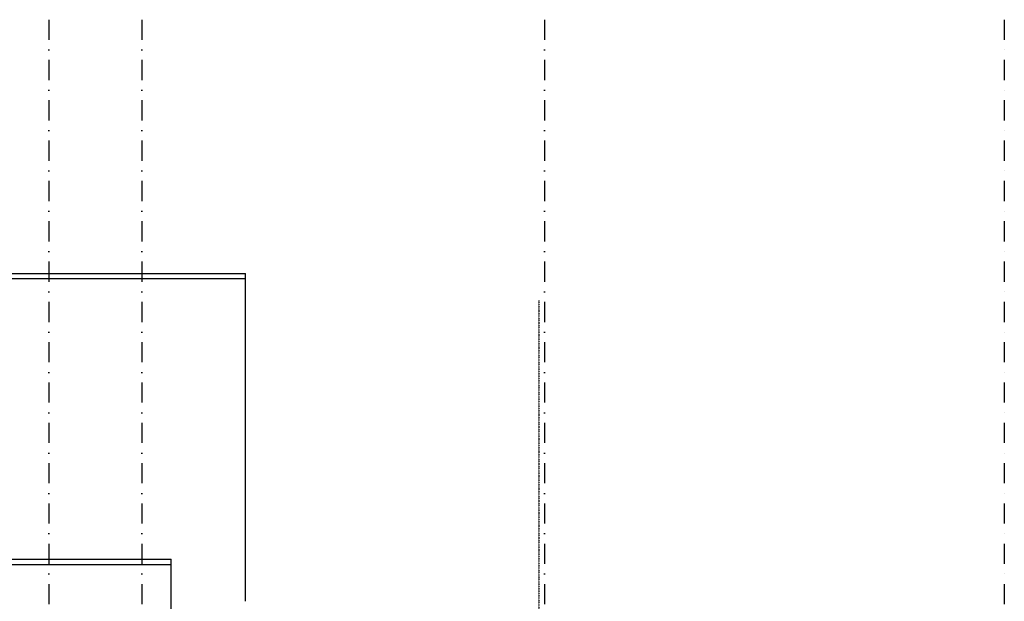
# Model space of a CAD drawing. Extents: x 145187 to 222247, y 87753 to 171871.
# Tile 24 of 37: x 162322 to 174532, y 103099 to 110315. Entities that reach past the tile are written whole.
import ezdxf

# ---------------------------------------------------------------- set-up
doc = ezdxf.new("R2010")
doc.units = 0
doc.header["$LTSCALE"] = 5
doc.header["$MEASUREMENT"] = 0
doc.linetypes.add('DASHDOT', pattern=[1, 0.5, -0.25, 0, -0.25])
doc.linetypes.add('DD1', pattern=[2.66667, 1.66667, -0.5, 0, -0.5])
for name, color, linetype in [('A--L21D1_BUITENWAND', 1, 'CONTINUOUS'), ('A--L21D3_BUITENWAND', 3, 'CONTINUOUS'), ('STRAMIEN', 8, 'DD1')]:
    doc.layers.add(name, color=color, linetype=linetype)

msp = doc.modelspace()

# ---------------------------------------------------------------- linework, layer by layer
at = {"layer": 'A--L21D1_BUITENWAND'}
for p, q in [((156583.3, 107165.1), (165121.3, 107165.1)), ((156583.3, 107105.1), (165121.3, 107105.1)), ((165121.3, 103102.6), (165121.3, 107165.1)), ((154671.2, 103622), (164199.3, 103622))]:
    msp.add_line(p, q, dxfattribs=at)
at = {"layer": 'A--L21D3_BUITENWAND'}
for p, q in [((154670.9, 103557.9), (164199.3, 103557.9)), ((164199.3, 99707.9), (164199.3, 103622))]:
    msp.add_line(p, q, dxfattribs=at)
at = {"layer": 'STRAMIEN', "linetype": 'DASHDOT', "ltscale": 100}
for p, q in [((162682.5, 110315), (162682.5, 90172.2)), ((163835.7, 110315), (163835.7, 90172.2)), ((168831.8, 110315), (168831.8, 90754.3)), ((174531.8, 110315), (174531.8, 90754.3))]:
    msp.add_line(p, q, dxfattribs=at)
at = {"layer": 'STRAMIEN', "color": 8, "linetype": 'DASHDOT'}
msp.add_line((168761.2, 106831.3, 16.6), (168761.2, 90881.9, 16.6), dxfattribs=at)

doc.saveas('drawing.dxf')
